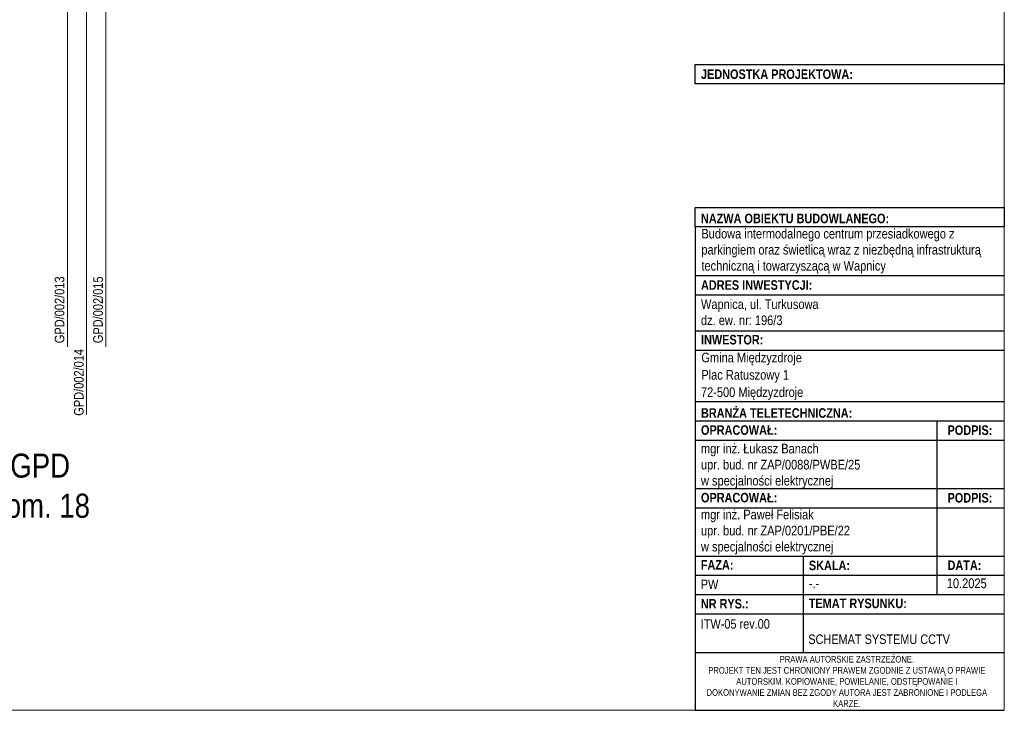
# Model space of a CAD drawing. Header units: millimetres. Extents: x 3585 to 3995, y 1397 to 1684.
# Tile 20 of 26: x 3790 to 3995, y 1397 to 1540. Entities that reach past the tile are written whole.
import ezdxf

# ---------------------------------------------------------------- set-up
doc = ezdxf.new("R2010")
doc.units = ezdxf.units.MM
for name, color, linetype, lineweight in [('#elektryczne', 7, 'Continuous', 20), ('A_TABELKA', 7, 'Continuous', 0), ('EB_CCTV', 4, 'Continuous', 5), ('EB_LAN', 6, 'Continuous', 9)]:
    doc.layers.add(name, color=color, linetype=linetype, lineweight=lineweight)
doc.layers.add('2D - Rysunki i Obrazki', color=7, linetype='Continuous')
doc.styles.add('ARIAL', font='arial.ttf')
doc.styles.add('GENERATED_STYLE_1', font='arial.ttf')
doc.styles.add('GENERATED_STYLE_2', font='ARIALN.TTF')
doc.styles.add('opisy okien', font='txt', dxfattribs={"height": 15})

msp = doc.modelspace()

# ---------------------------------------------------------------- linework, layer by layer
at = {"layer": '#elektryczne'}
msp.add_lwpolyline([(3584.65, 1396.93), (3584.65, 1683.93), (3994.65, 1683.93), (3994.65, 1396.93)], close=True, dxfattribs=at)
at = {"layer": '2D - Rysunki i Obrazki', "linetype": 'Continuous', "ltscale": 0.1}
for p, q in [((3930.42, 1497.39), (3930.42, 1396.93)), ((3930.43, 1487.29), (3994.66, 1487.29)), ((3930.43, 1483.27), (3994.66, 1483.27)), ((3930.43, 1475.79), (3994.66, 1475.79)), ((3930.43, 1471.78), (3994.66, 1471.78)), ((3930.43, 1461.1), (3994.66, 1461.1)), ((3930.43, 1461.1), (3994.66, 1461.1)), ((3930.42, 1457.09), (3994.66, 1457.09)), ((3980.65, 1457.09), (3980.65, 1421.02)), ((3930.42, 1453.07), (3994.66, 1453.07)), ((3930.42, 1443.04), (3994.66, 1443.04)), ((3930.42, 1443.04), (3994.66, 1443.04)), ((3930.42, 1443.04), (3994.66, 1443.04)), ((3930.42, 1439.02), (3994.66, 1439.02)), ((3930.42, 1439.02), (3994.66, 1439.02)), ((3930.42, 1428.99), (3994.66, 1428.99)), ((3930.42, 1428.99), (3994.66, 1428.99)), ((3930.42, 1428.99), (3994.66, 1428.99)), ((3930.42, 1428.99), (3994.66, 1428.99)), ((3952.84, 1428.99), (3952.84, 1408.96)), ((3930.42, 1425.03), (3994.66, 1425.03)), ((3930.42, 1421.02), (3994.66, 1421.02)), ((3952.84, 1421.02), (3952.84, 1408.97)), ((3930.42, 1417), (3994.66, 1417)), ((3930.42, 1408.97), (3994.66, 1408.97)), ((3930.42, 1408.97), (3994.65, 1408.97)), ((3930.42, 1396.93), (3994.65, 1396.93))]:
    msp.add_line(p, q, dxfattribs=at)
at = {"layer": '2D - Rysunki i Obrazki', "linetype": 'Continuous', "ltscale": 0.1, "flags": 128}
for points in [[(3930.42, 1531.1), (3994.66, 1531.1), (3994.66, 1527.09), (3930.42, 1527.09)], [(3930.42, 1501.41), (3994.66, 1501.41), (3994.66, 1497.39), (3930.42, 1497.39)]]:
    msp.add_lwpolyline(points, close=True, dxfattribs=at)
at = {"layer": 'EB_LAN', "linetype": 'Continuous'}
for points in [[(3859.99, 1628.42), (3804.99, 1628.42, 0.414214), (3799.99, 1623.42), (3799.99, 1472.42)], [(3859.99, 1618.42), (3808.99, 1618.42, 0.414214), (3803.99, 1613.42), (3803.99, 1458.42)], [(3859.99, 1608.42), (3812.99, 1608.42, 0.414214), (3807.99, 1603.42), (3807.99, 1472.42)]]:
    msp.add_lwpolyline(points, format="xyb", dxfattribs=at)

# ---------------------------------------------------------------- texts
at = {"layer": '2D - Rysunki i Obrazki', "linetype": 'Continuous', "attachment_point": 7}
for s, insert, char_height, style in [('\\A1;{\\fArial Narrow|b1|i0|c238|p34;JEDNOSTKA PROJEKTOWA:}', (3931.64, 1528.09), 1.9765, 'GENERATED_STYLE_2'), ('\\A1;{\\fArial Narrow|b1|i0|c238|p34;NAZWA OBIEKTU BUDOWLANEGO:}', (3931.63, 1498.11), 1.9765, 'GENERATED_STYLE_2'), ('\\A1;{\\fArial Narrow|b1|i0|c238|p34;ADRES INWESTYCJI:}', (3931.64, 1484.28), 1.9765, 'GENERATED_STYLE_2'), ('{\\fArial Narrow|b0|i0|c238|p34;Wapnica, ul. Turkusowa\\Pdz. ew. nr: 196/3}', (3931.64, 1476.95), 2, 'GENERATED_STYLE_1'), ('\\A1;{\\fArial Narrow|b1|i0|c238|p34;INWESTOR:}', (3931.65, 1472.92), 1.9765, 'GENERATED_STYLE_2'), ('\\pxl0.04167,sm1.07917;{\\fArial Narrow|b0|i0|c238|p34;Gmina Międzyzdroje\\PPlac Ratuszowy 1\\P\\pl0,s*;72-500 Międzyzdroje}', (3931.64, 1461.43), 2, 'GENERATED_STYLE_1'), ('\\A1;{\\fArial Narrow|b1|i0|c238|p34;BRANŻA TELETECHNICZNA:}', (3931.64, 1457.69), 1.9765, 'GENERATED_STYLE_2'), ('\\A1;{\\fArial Narrow|b1|i0|c238|p34;OPRACOWAŁ:}', (3931.64, 1454.15), 1.9765, 'GENERATED_STYLE_2'), ('\\A1;{\\fArial Narrow|b1|i0|c238|p34;PODPIS:}', (3982.87, 1454.12), 1.9765, 'GENERATED_STYLE_2'), ('{\\fArial Narrow|b0|i0|c238|p34;mgr inż. Łukasz Banach\\Pupr. bud. nr ZAP/0088/PWBE/25\\Pw specjalności elektrycznej}', (3931.64, 1443.04), 2, 'GENERATED_STYLE_1'), ('\\A1;{\\fArial Narrow|b1|i0|c238|p34;OPRACOWAŁ:}', (3931.64, 1440.1), 1.9765, 'GENERATED_STYLE_2'), ('\\A1;{\\fArial Narrow|b1|i0|c238|p34;PODPIS:}', (3982.87, 1440.07), 1.9765, 'GENERATED_STYLE_2'), ('\\A1;{\\fArial Narrow|b1|i0|c238|p34;FAZA:}', (3931.6, 1426.16), 1.9765, 'GENERATED_STYLE_2'), ('\\A1;{\\fArial Narrow|b1|i0|c238|p34;SKALA:}', (3954.06, 1426.03), 1.9765, 'GENERATED_STYLE_2'), ('\\A1;{\\fArial Narrow|b1|i0|c238|p34;DATA:}', (3982.87, 1426.08), 1.9765, 'GENERATED_STYLE_2'), ('\\A1;{\\fArial Narrow|b0|i0|c238|p34;10.2025}', (3982.71, 1422.29), 2.0044, 'GENERATED_STYLE_1'), ('\\A1;{\\fArial Narrow|b0|i0|c238|p34;-.-}', (3954.06, 1422.29), 2.0044, 'GENERATED_STYLE_1'), ('\\A1;{\\fArial Narrow|b1|i0|c238|p34;NR RYS.:}', (3931.6, 1418.06), 1.9765, 'GENERATED_STYLE_2'), ('\\A1;{\\fArial Narrow|b1|i0|c238|p34;TEMAT RYSUNKU:}', (3954.04, 1418.13), 1.9765, 'GENERATED_STYLE_2')]:
    msp.add_mtext(s, dxfattribs=dict(at, insert=insert, char_height=char_height, style=style))
at = {"layer": '2D - Rysunki i Obrazki', "linetype": 'Continuous', "attachment_point": 7, "style": 'GENERATED_STYLE_1'}
for s, insert, char_height, width in [('{\\fArial Narrow|b0|i0|c238|p34;Budowa intermodalnego centrum przesiadkowego z parkingiem oraz świetlicą wraz z niezbędną infrastrukturą techniczną i towarzyszącą w Wapnicy}', (3931.73, 1487.69), 2, 62.0014), ('{\\fArial Narrow|b0|i0|c238|p34;mgr inż. Paweł Felisiak\\Pupr. bud. nr ZAP/0201/PBE/22\\Pw specjalności elektrycznej}', (3931.64, 1429.34), 2, 47.5243), ('\\A1;{\\fArial Narrow|b0|i0|c238|p34;PW}', (3931.6, 1422.11), 1.9765, 11.8489)]:
    msp.add_mtext(s, dxfattribs=dict(at, insert=insert, char_height=char_height, width=width))
at = {"layer": 'A_TABELKA', "linetype": 'Continuous'}
for s, insert, char_height, width, attachment_point, style in [('\\A1;{\\fArial Narrow|b0|i0|c238|p34;ITW-05 rev.00}', (3931.6, 1413.86), 1.9765, 16.5642, 7, 'GENERATED_STYLE_1'), ('\\A1;{\\fArial Narrow|b0|i0|c238|p34;SCHEMAT SYSTEMU CCTV}', (3953.94, 1410.68), 1.9765, 38.5063, 7, 'GENERATED_STYLE_1'), ('{\\fArial Narrow|b0|i0|c238|p34;\\W1;PRAWA AUTORSKIE ZASTRZEŻONE.\\PPROJEKT TEN JEST CHRONIONY PRAWEM ZGODNIE Z USTAWĄ O PRAWIE AUTORSKIM. KOPIOWANIE, POWIELANIE, ODSTĘPOWANIE I DOKONYWANIE ZMIAN BEZ ZGODY AUTORA JEST ZABRONIONE I PODLEGA KARZE.}', (3961.95, 1402.93), 1.38353, 58.2743, 5, 'ARIAL')]:
    msp.add_mtext(s, dxfattribs=dict(at, insert=insert, char_height=char_height, width=width, attachment_point=attachment_point, style=style))
at = {"layer": 'EB_CCTV', "color": 0, "lineweight": 13, "char_height": 2, "width": 28.7483, "attachment_point": 5, "rotation": 90, "style": 'opisy okien'}
for s, insert in [('\\pxi-3,l4,t4;{\\fArial Narrow|b0|i0|c238|p39;GPD/002/013}', (3798.38, 1479.14)), ('\\pxi-3,l4,t4;{\\fArial Narrow|b0|i0|c238|p39;GPD/002/015}', (3806.38, 1479.14)), ('\\pxi-3,l4,t4;{\\fArial Narrow|b0|i0|c238|p39;GPD/002/014}', (3802.38, 1464.07))]:
    msp.add_mtext(s, dxfattribs=dict(at, insert=insert))
at = {"layer": 'EB_CCTV', "color": 0, "lineweight": 13, "insert": (3791.85, 1442.85), "char_height": 5, "width": 50.2967, "attachment_point": 5, "style": 'opisy okien'}
msp.add_mtext('\\pxi-3,l4,t4;{\\fArial Narrow|b0|i0|c238|p39;GPD \\Ppom. 18}', dxfattribs=at)

doc.saveas('drawing.dxf')
